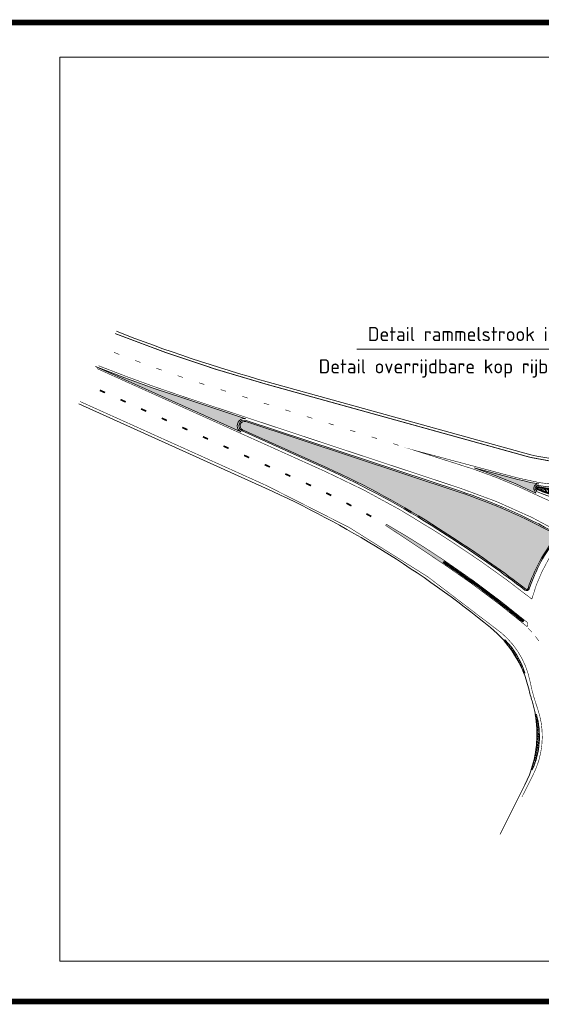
# Model space of a CAD drawing. Header units: metres. Extents: x -699 to 2316, y -1199 to 781.
# Tile 135 of 256: x -286 to -194, y -31 to 143. Entities that reach past the tile are written whole.
import ezdxf

# ---------------------------------------------------------------- set-up
doc = ezdxf.new("R2010")
doc.units = ezdxf.units.M
for name, color, linetype, lineweight in [('N-WE-VH-GOOT_STRAATBAKSTEEN-G', 170, 'Continuous', 35), ('N-WE-VH-KANTOPSLUITING-G', 251, 'Continuous', 35), ('N-WE-VH-KANTVERHARDING-G', 210, 'Continuous', 35), ('N-WE-VH-VERHARDING_BETON-A', 252, 'Continuous', 18), ('N-WE-VH-VERHARDING_BETONSTRAATSTEEN-A', 252, 'Continuous', 18), ('N-WE-VH-VERHARDING_BETONSTRAATSTEEN-G', 252, 'Continuous', 35), ('N-WE-VW-MARKERING_DIVERS-G', 7, 'Continuous', 18), ('X-XX-AL-AANPIJLING-M-1000', 7, 'Continuous', 18)]:
    doc.layers.add(name, color=color, linetype=linetype, lineweight=lineweight)
doc.layers.add('X-XX-AL-TEKENBLAD_VIEWPORT-G', color=7, linetype='Continuous', lineweight=18, plot=False)
doc.styles.add('NLCS-ISO Standaard', font='NLCS-ISO.ttf')
pattern_1 = [(45, (-158964.0722667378, -504202.5979719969), (-0.1530931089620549, 0.1530931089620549), [0.125, -0.25]), (165, (-158964.0722667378, -504202.5979719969), (-0.05603596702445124, -0.209129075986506), [0.125, -0.25]), (104.9999999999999, (-158963.9838783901, -504202.5095836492), (-0.209129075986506, -0.05603596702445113), [0.125, -0.25])]

msp = doc.modelspace()

# ---------------------------------------------------------------- hatches: boundary and pattern name
at = {"layer": 'N-WE-VH-VERHARDING_BETON-A'}
h = msp.add_hatch(dxfattribs=at)
h.set_pattern_fill('HEX', color=256, angle=44.99999999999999, style=0)
h.set_pattern_definition(pattern_1)
edge = h.paths.add_edge_path()
edge.add_line((-197.0894098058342, 27.61725792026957), (-196.9034443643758, 27.69085720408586))
edge.add_arc((-210.7611139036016, 23.25605225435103), 14.55000000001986, 17.74598691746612, 44.92827289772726)
edge.add_line((-200.4598385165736, 33.531568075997), (-200.6105921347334, 33.40013997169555))
edge.add_arc((-215.6859539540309, 20.25732954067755), 20.00000000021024, 21.592104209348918, 41.08215560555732, ccw=False)
h = msp.add_hatch(dxfattribs=at)
h.set_pattern_fill('HEX', color=256, angle=44.99999999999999, style=0)
h.set_pattern_definition(pattern_1)
edge = h.paths.add_edge_path()
edge.add_line((-195.0678745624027, 20.32142521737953), (-194.8708539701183, 20.3558183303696))
edge.add_arc((-208.8860118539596, 16.4471293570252), 14.54999999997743, -24.039363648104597, 15.583260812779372, ccw=False)
edge.add_line((-195.5979944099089, 10.51998059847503), (-195.7878155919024, 10.58297201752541))
edge.add_arc((-214.7699337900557, 16.88211392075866), 20.00000000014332, 341.6417763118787, 369.902120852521)
at = {"layer": 'N-WE-VH-VERHARDING_BETONSTRAATSTEEN-A'}
h = msp.add_hatch(dxfattribs=at)
h.set_pattern_fill('AR-BRSTD', color=256, scale=0.1, angle=58.6130000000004, style=0)
h.set_pattern_definition([(58.6130000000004, (-158964.0722667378, -504202.5979719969), (-0.2276735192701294, 0.1389016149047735), []), (148.6130000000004, (-158964.0722667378, -504202.5979719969), (-0.4359999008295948, -0.2025659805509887), [0.2667, -0.2667])])
edge = h.paths.add_edge_path()
edge.add_arc((-293.8989608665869, -73.34175330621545), 150.6869491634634, 57.165913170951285, 65.72154001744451, ccw=False)
edge.add_line((-212.1952628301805, 53.27207838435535), (-208.895314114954, 51.14227496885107))
edge.add_arc((-310.9839104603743, -105.4611286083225), 186.9403849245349, 52.34213145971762, 56.899968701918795, ccw=False)
edge.add_arc((-196.605595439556, 42.75223585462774), 0.2749999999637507, 232.3421314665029, 341.7395660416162)
edge.add_arc((-168.258779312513, 33.39913393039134), 29.57500000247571, 141.5066425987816, 161.7395660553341, ccw=False)
edge.add_arc((-191.6217869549, 51.9784873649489), 0.2749999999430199, 321.5066426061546, 420.935457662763)
edge.add_arc((-239.7397372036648, -34.59844583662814), 99.32499999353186, 60.93545766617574, 71.69067222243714)
edge.add_arc((-208.466404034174, 59.91176905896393), 0.2249979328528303, 251.6911788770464, 251.6916856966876)
edge.add_line((-208.5370826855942, 59.69816054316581), (-246.327037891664, 72.20244791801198))
edge.add_arc((-246.5710543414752, 71.46720961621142), 0.7746737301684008, 71.63963625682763, 245.7090459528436)
edge.add_line((-246.8897322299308, 70.76111911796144), (-231.9407529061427, 64.01812844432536))
h = msp.add_hatch(dxfattribs=at)
h.set_pattern_fill('AR-BRSTD', color=256, scale=0.1, angle=270, style=0)
h.set_pattern_definition([(270, (-158964.0722667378, -504202.5979719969), (0.2667, -4.89903771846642e-17), []), (0, (-158964.0722667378, -504202.5979719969), (0.2667000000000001, 0.4), [0.2667, -0.2667])])
edge = h.paths.add_edge_path()
edge.add_arc((-187.7780874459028, 100.7948944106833), 40.78000177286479, 260.4314420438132, 285.95980039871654, ccw=False)
edge.add_arc((-194.585109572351, 60.41461339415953), 0.1700000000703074, 80.43144205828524, 245.2033743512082)
edge.add_arc((-187.2879014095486, 76.2105187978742), 17.56999639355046, 245.2045464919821, 293.9645452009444)
edge.add_arc((-168.2587793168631, 33.39913393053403), 29.27999999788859, 106.42083869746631, 113.96454520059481, ccw=False)
edge.add_line((-176.5359525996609, 61.48483852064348), (-176.565101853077, 61.58676389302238))
at = {"layer": 'N-WE-VW-MARKERING_DIVERS-G'}
msp.add_hatch(color=256, dxfattribs=at).paths.add_polyline_path([(-257.3032667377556, 76.33502800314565), (-262.5556264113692, 78.07946448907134), (-267.7577923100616, 79.97781460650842), (-272.9189898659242, 81.98045206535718), (-247.2041906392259, 70.3816691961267), (-247.4484030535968, 70.56381609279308), (-247.6513314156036, 70.82014517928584), (-247.7814485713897, 71.12006857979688), (-247.8299871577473, 71.44337729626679), (-247.7936766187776, 71.76828661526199), (-247.6749635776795, 72.07290397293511), (-247.4818469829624, 72.3367040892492), (-247.2273391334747, 72.54191197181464), (-246.9285889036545, 72.67470060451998), (-246.6057262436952, 72.72612261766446), (-246.3017931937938, 72.6948999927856)])
h = msp.add_hatch(color=256, dxfattribs=at)
edge = h.paths.add_edge_path()
edge.add_line((-194.4604442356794, 61.15417987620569), (-194.4604433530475, 61.15417971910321))
edge.add_line((-194.4604433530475, 61.15417971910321), (-195.9388772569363, 61.43194674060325))
edge.add_line((-195.9388772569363, 61.43194674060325), (-197.050101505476, 61.67878657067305))
edge.add_line((-197.050101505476, 61.67878657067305), (-198.153891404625, 61.95698989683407))
edge.add_line((-198.153891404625, 61.95698989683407), (-198.1542667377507, 61.95702800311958))
edge.add_line((-198.1542667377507, 61.95702800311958), (-205.8852667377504, 64.00102800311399))
edge.add_line((-205.8852667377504, 64.00102800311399), (-205.8852505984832, 64.00143365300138))
edge.add_line((-205.8852505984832, 64.00143365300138), (-202.1866249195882, 62.65291022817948))
edge.add_line((-202.1866249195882, 62.65291022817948), (-198.541551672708, 61.16570198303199))
edge.add_line((-198.541551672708, 61.16570198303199), (-194.955228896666, 59.54192974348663))
edge.add_line((-194.955228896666, 59.54192974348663), (-194.9552667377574, 59.54202800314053))
edge.add_line((-194.9552667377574, 59.54202800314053), (-195.2390565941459, 60.04738217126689))
edge.add_arc((-194.5851141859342, 60.41461417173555), 0.7500000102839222, 80.43143416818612, 209.3170973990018, ccw=False)
h = msp.add_hatch(color=256, dxfattribs=at)
edge = h.paths.add_edge_path()
edge.add_arc((-311.0779979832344, -100.7479255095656), 178.8564303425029, 56.035466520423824, 59.9193285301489, ccw=False)
edge.add_line((-211.1545561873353, 47.592657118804), (-211.4885071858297, 47.09415272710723))
edge.add_arc((-988.4514014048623, -1107.32464676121), 1391.529411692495, 56.05811265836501, 56.55657317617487)
edge.add_line((-221.5609693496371, 53.80978508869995), (-221.4317831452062, 54.02021992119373))

# ---------------------------------------------------------------- linework, layer by layer
at = {"layer": 'N-WE-VH-GOOT_STRAATBAKSTEEN-G'}
for p, q in [((-194.747582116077, 60.36458667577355), (-194.8479328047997, 60.33368782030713)), ((-194.6858400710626, 60.5515563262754), (-194.7480559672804, 60.63613872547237)), ((-194.5952431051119, 60.23217311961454), (-194.638912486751, 60.13668497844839)), ((-194.484070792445, 60.57004721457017), (-194.4668042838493, 60.67361780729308)), ((-194.4037494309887, 60.14597771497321), (-194.4462744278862, 60.04997446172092)), ((-194.2768416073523, 60.53604769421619), (-194.2601086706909, 60.63970582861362)), ((-194.2112392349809, 60.06207718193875), (-194.2526137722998, 59.96557253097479)), ((-194.0694400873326, 60.50311576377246), (-194.053241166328, 60.60685869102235)), ((-194.0177400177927, 59.9804835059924), (-194.0579581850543, 59.88349124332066))]:
    msp.add_line(p, q, dxfattribs=at)
at = {"layer": 'N-WE-VH-KANTOPSLUITING-G', "lineweight": 5}
for p, q in [((-211.1431157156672, 47.40518241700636), (-211.3110368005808, 47.15658131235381)), ((-211.3110368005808, 47.15658131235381), (-210.8967016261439, 46.87671283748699)), ((-211.2550631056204, 47.23944834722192), (-210.8407279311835, 46.95957987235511)), ((-211.1990894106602, 47.32231538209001), (-210.7847542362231, 47.04244690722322)), ((-211.1431157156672, 47.40518241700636), (-210.7287805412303, 47.12531394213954)), ((-210.7287805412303, 47.12531394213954), (-210.8967016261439, 46.87671283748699)), ((-210.7287805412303, 47.12531394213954), (-210.3144453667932, 46.84544546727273)), ((-210.8967016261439, 46.87671283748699), (-210.4823664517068, 46.59684436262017)), ((-210.8407279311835, 46.95957987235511), (-210.4263927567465, 46.67971139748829)), ((-210.7847542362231, 47.04244690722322), (-210.3704190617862, 46.76257843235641)), ((-210.3144453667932, 46.84544546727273), (-210.4823664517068, 46.59684436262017)), ((-210.2309881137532, 46.78870024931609), (-210.4004282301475, 46.54113198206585)), ((-210.4004282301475, 46.54113198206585), (-209.9878144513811, 46.25873178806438)), ((-210.3439481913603, 46.62365473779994), (-209.9313344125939, 46.34125454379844)), ((-210.2874681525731, 46.706177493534), (-209.8748543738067, 46.4237772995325)), ((-210.2309881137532, 46.78870024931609), (-209.8183743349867, 46.50630005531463)), ((-209.8183743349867, 46.50630005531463), (-209.9878144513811, 46.25873178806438)), ((-209.9878144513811, 46.25873178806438), (-209.5752006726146, 45.97633159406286)), ((-209.9313344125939, 46.34125454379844), (-209.5187206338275, 46.05885434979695)), ((-209.8748543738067, 46.4237772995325), (-209.4622405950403, 46.14137710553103)), ((-209.8183743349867, 46.50630005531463), (-209.4057605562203, 46.22389986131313)), ((-209.4057605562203, 46.22389986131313), (-209.5752006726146, 45.97633159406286)), ((-209.3226523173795, 46.16664470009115), (-209.4936051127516, 45.92011855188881)), ((-209.4936051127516, 45.92011855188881), (-209.0827281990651, 45.63519722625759)), ((-209.4366208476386, 46.002293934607), (-209.0257439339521, 45.71737260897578)), ((-209.3796365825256, 46.08446931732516), (-208.9687596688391, 45.79954799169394)), ((-209.3226523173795, 46.16664470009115), (-208.911775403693, 45.88172337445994)), ((-208.911775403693, 45.88172337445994), (-209.0827281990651, 45.63519722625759)), ((-209.0827281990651, 45.63519722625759), (-208.6718512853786, 45.35027590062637)), ((-209.0257439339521, 45.71737260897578), (-208.6148670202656, 45.43245128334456)), ((-208.9687596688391, 45.79954799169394), (-208.5578827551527, 45.51462666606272)), ((-208.911775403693, 45.88172337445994), (-208.5008984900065, 45.59680204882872)), ((-208.5008984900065, 45.59680204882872), (-208.6718512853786, 45.35027590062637)), ((-208.4181423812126, 45.53903909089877), (-208.5906014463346, 45.29356430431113)), ((-208.5331150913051, 45.37538923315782), (-208.1239904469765, 45.08795745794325)), ((-208.4756287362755, 45.45721416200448), (-208.0665040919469, 45.1697823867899)), ((-208.4181423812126, 45.53903909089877), (-208.009017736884, 45.25160731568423)), ((-208.5906014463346, 45.29356430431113), (-208.181476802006, 45.00613252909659)), ((-208.009017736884, 45.25160731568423), (-208.181476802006, 45.00613252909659)), ((-208.181476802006, 45.00613252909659), (-207.7723521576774, 44.71870075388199)), ((-208.1239904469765, 45.08795745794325), (-207.7148658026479, 44.80052568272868)), ((-208.0665040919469, 45.1697823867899), (-207.6573794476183, 44.88235061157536)), ((-208.009017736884, 45.25160731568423), (-207.5998930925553, 44.96417554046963)), ((-207.5998930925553, 44.96417554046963), (-207.7723521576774, 44.71870075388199)), ((-207.5174922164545, 44.9059069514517), (-207.6914510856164, 44.66149272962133)), ((-207.6914510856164, 44.66149272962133), (-207.2840940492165, 44.37156128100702)), ((-207.6334647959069, 44.74296413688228), (-207.2261077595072, 44.453032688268)), ((-207.5754785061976, 44.82443554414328), (-207.1681214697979, 44.53450409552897)), ((-207.5174922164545, 44.9059069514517), (-207.1101351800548, 44.61597550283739)), ((-207.1101351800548, 44.61597550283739), (-207.2840940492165, 44.37156128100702)), ((-207.2840940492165, 44.37156128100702), (-206.8767370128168, 44.08162983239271)), ((-207.2261077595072, 44.453032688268), (-206.8187507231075, 44.16310123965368)), ((-207.1681214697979, 44.53450409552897), (-206.7607644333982, 44.24457264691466)), ((-207.1101351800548, 44.61597550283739), (-206.7027781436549, 44.32604405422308)), ((-206.7027781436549, 44.32604405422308), (-206.8767370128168, 44.08162983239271)), ((-206.6207355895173, 44.26727201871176), (-206.7961877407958, 44.02392752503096)), ((-206.7961877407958, 44.02392752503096), (-206.3906135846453, 43.73150727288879)), ((-206.737703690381, 44.10504235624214), (-206.3321295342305, 43.8126221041)), ((-206.6792196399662, 44.18615718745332), (-206.2736454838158, 43.89373693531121)), ((-206.6207355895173, 44.26727201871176), (-206.2151614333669, 43.9748517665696)), ((-206.2151614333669, 43.9748517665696), (-206.3906135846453, 43.73150727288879)), ((-206.3906135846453, 43.73150727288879), (-205.985039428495, 43.43908702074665)), ((-206.3321295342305, 43.8126221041), (-205.9265553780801, 43.52020185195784)), ((-206.2736454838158, 43.89373693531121), (-205.8680713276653, 43.60131668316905)), ((-206.2151614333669, 43.9748517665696), (-205.8095872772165, 43.68243151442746)), ((-205.8095872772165, 43.68243151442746), (-205.985039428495, 43.43908702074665)), ((-205.7279061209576, 43.62315823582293), (-205.9048449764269, 43.38089259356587)), ((-205.7279061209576, 43.62315823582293), (-205.3241300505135, 43.32826014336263)), ((-205.9048449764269, 43.38089259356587), (-205.5010689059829, 43.08599450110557)), ((-205.8458653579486, 43.4616478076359), (-205.4420892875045, 43.16674971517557)), ((-205.7868857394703, 43.54240302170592), (-205.3831096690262, 43.24750492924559)), ((-205.3241300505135, 43.32826014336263), (-205.5010689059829, 43.08599450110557)), ((-205.5010689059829, 43.08599450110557), (-205.0972928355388, 42.79109640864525)), ((-205.4420892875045, 43.16674971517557), (-205.0383132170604, 42.87185162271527)), ((-205.3831096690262, 43.24750492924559), (-204.9793335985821, 42.95260683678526)), ((-205.3241300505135, 43.32826014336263), (-204.9203539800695, 43.03336205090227)), ((-204.9203539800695, 43.03336205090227), (-205.0972928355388, 42.79109640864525)), ((-204.8390372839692, 42.97358975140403), (-205.0174562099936, 42.73241204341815)), ((-205.0174562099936, 42.73241204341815), (-204.6154933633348, 42.43504716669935)), ((-204.9579832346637, 42.81280461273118), (-204.5560203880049, 42.51543973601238)), ((-204.8985102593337, 42.89319718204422), (-204.4965474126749, 42.59583230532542)), ((-204.8390372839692, 42.97358975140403), (-204.4370744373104, 42.67622487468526)), ((-204.4370744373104, 42.67622487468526), (-204.6154933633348, 42.43504716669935)), ((-204.6154933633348, 42.43504716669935), (-204.213530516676, 42.13768228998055)), ((-204.5560203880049, 42.51543973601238), (-204.1540575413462, 42.21807485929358)), ((-204.4965474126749, 42.59583230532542), (-204.0945845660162, 42.29846742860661)), ((-204.4370744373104, 42.67622487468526), (-204.0351115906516, 42.37885999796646)), ((-204.0351115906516, 42.37885999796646), (-204.213530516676, 42.13768228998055)), ((-203.9541624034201, 42.31859091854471), (-204.1340547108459, 42.07851018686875)), ((-204.1340547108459, 42.07851018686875), (-203.7339201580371, 41.77868967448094)), ((-204.0740906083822, 42.15853709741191), (-203.6739560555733, 41.85871658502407)), ((-204.0141265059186, 42.23856400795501), (-203.6139919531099, 41.93874349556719)), ((-203.9541624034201, 42.31859091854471), (-203.5540278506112, 42.0187704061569)), ((-203.5540278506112, 42.0187704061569), (-203.7339201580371, 41.77868967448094)), ((-203.6739560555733, 41.85871658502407), (-203.2738215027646, 41.55889607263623)), ((-203.6139919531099, 41.93874349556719), (-203.213857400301, 41.63892298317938)), ((-203.5540278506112, 42.0187704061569), (-203.1538932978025, 41.71894989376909)), ((-203.7339201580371, 41.77868967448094), (-203.3337856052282, 41.47886916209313)), ((-203.1538932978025, 41.71894989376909), (-203.3337856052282, 41.47886916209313)), ((-203.073314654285, 41.65818629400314), (-203.2546735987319, 41.41921153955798)), ((-203.2546735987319, 41.41921153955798), (-202.8563823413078, 41.11694663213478)), ((-203.1942206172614, 41.49886979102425), (-202.7959293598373, 41.19660488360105)), ((-203.1337676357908, 41.57852804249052), (-202.7354763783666, 41.27626313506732)), ((-203.073314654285, 41.65818629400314), (-202.6750233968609, 41.35592138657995)), ((-202.6750233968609, 41.35592138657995), (-202.8563823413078, 41.11694663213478)), ((-202.8563823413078, 41.11694663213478), (-202.4580910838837, 40.81468172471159)), ((-202.7959293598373, 41.19660488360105), (-202.3976381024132, 40.89433997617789)), ((-202.7354763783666, 41.27626313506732), (-202.3371851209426, 40.97399822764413)), ((-202.6750233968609, 41.35592138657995), (-202.2767321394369, 41.05365647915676)), ((-202.2767321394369, 41.05365647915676), (-202.4580910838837, 40.81468172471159)), ((-202.1965270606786, 40.99240063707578), (-202.3793458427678, 40.75454081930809)), ((-202.3793458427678, 40.75454081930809), (-201.9829128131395, 40.44984284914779)), ((-202.3184062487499, 40.83382742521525), (-201.9219732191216, 40.52912945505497)), ((-202.257466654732, 40.91311403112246), (-201.8610336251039, 40.60841606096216)), ((-202.1965270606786, 40.99240063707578), (-201.8000940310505, 40.68770266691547)), ((-201.8000940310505, 40.68770266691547), (-201.9829128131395, 40.44984284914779)), ((-201.9829128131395, 40.44984284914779), (-201.5864797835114, 40.14514487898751)), ((-201.9219732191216, 40.52912945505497), (-201.5255401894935, 40.22443148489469)), ((-201.8610336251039, 40.60841606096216), (-201.4646005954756, 40.30371809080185)), ((-201.8000940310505, 40.68770266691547), (-201.4036610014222, 40.38300469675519)), ((-201.4036610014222, 40.38300469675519), (-201.5864797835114, 40.14514487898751)), ((-201.3238324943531, 40.3212589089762), (-201.5081042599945, 40.08452294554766)), ((-201.4466803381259, 40.16343493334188), (-201.052120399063, 39.85631532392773)), ((-201.3852564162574, 40.24234692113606), (-200.9906964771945, 39.93522731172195)), ((-201.3238324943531, 40.3212589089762), (-200.9292725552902, 40.01413929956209)), ((-201.5081042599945, 40.08452294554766), (-201.1135443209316, 39.77740333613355)), ((-200.9292725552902, 40.01413929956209), (-201.1135443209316, 39.77740333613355)), ((-201.1135443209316, 39.77740333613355), (-200.7189843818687, 39.4702837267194)), ((-201.052120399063, 39.85631532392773), (-200.6575604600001, 39.54919571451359)), ((-200.9906964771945, 39.93522731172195), (-200.5961365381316, 39.62810770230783)), ((-200.9292725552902, 40.01413929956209), (-200.5347126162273, 39.70701969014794)), ((-200.5347126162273, 39.70701969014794), (-200.7189843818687, 39.4702837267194)), ((-200.4552636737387, 39.64478627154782), (-200.6409815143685, 39.40918303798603)), ((-200.6409815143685, 39.40918303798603), (-200.2483094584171, 39.0996533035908)), ((-200.5790755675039, 39.48771744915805), (-200.1864035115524, 39.17818771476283)), ((-200.5171696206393, 39.56625186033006), (-200.1244975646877, 39.25672212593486)), ((-200.4552636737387, 39.64478627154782), (-200.0625916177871, 39.33525653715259)), ((-200.0625916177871, 39.33525653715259), (-200.2483094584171, 39.0996533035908)), ((-200.2483094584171, 39.0996533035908), (-199.8556374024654, 38.79012356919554)), ((-200.1864035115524, 39.17818771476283), (-199.7937314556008, 38.86865798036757)), ((-200.1244975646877, 39.25672212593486), (-199.7318255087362, 38.9471923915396)), ((-200.0625916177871, 39.33525653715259), (-199.6699195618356, 39.02572680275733)), ((-199.6699195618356, 39.02572680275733), (-199.8556374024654, 38.79012356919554)), ((-199.5908531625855, 38.9630080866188), (-199.7780101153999, 38.72854641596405)), ((-199.7780101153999, 38.72854641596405), (-199.3872406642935, 38.41661816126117)), ((-199.7156244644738, 38.80670030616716), (-199.3248550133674, 38.49477205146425)), ((-199.6532388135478, 38.88485419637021), (-199.2624693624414, 38.57292594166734)), ((-199.5908531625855, 38.9630080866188), (-199.2000837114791, 38.65107983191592)), ((-199.2000837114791, 38.65107983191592), (-199.3872406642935, 38.41661816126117)), ((-199.3872406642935, 38.41661816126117), (-198.9964712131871, 38.10468990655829)), ((-199.3248550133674, 38.49477205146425), (-198.934085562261, 38.18284379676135)), ((-199.2624693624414, 38.57292594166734), (-198.871699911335, 38.26099768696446)), ((-199.2000837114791, 38.65107983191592), (-198.8093142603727, 38.33915157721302)), ((-198.8093142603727, 38.33915157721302), (-198.9964712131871, 38.10468990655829)), ((-198.7306333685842, 38.27594991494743), (-198.919222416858, 38.04263859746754)), ((-198.919222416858, 38.04263859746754), (-198.5303702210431, 37.72832351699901)), ((-198.8563594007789, 38.12040903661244), (-198.4675072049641, 37.80609395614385)), ((-198.7934963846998, 38.19817947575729), (-198.404644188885, 37.88386439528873)), ((-198.7306333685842, 38.27594991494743), (-198.3417811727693, 37.96163483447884)), ((-198.3417811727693, 37.96163483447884), (-198.5303702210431, 37.72832351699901)), ((-198.5303702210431, 37.72832351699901), (-198.1415180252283, 37.41400843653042)), ((-198.4675072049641, 37.80609395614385), (-198.0786550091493, 37.49177887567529)), ((-198.404644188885, 37.88386439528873), (-198.0157919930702, 37.56954931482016)), ((-198.3417811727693, 37.96163483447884), (-197.9529289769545, 37.64731975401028)), ((-197.9529289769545, 37.64731975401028), (-198.1415180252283, 37.41400843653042)), ((-197.8746361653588, 37.58363776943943), (-198.0646504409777, 37.3514857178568)), ((-198.0646504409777, 37.3514857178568), (-197.6777303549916, 37.03479525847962)), ((-198.001312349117, 37.42886973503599), (-197.6143922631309, 37.11217927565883)), ((-197.9379742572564, 37.50625375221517), (-197.5510541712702, 37.18956329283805)), ((-197.8746361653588, 37.58363776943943), (-197.4877160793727, 37.26694731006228)), ((-197.4877160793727, 37.26694731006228), (-197.6777303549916, 37.03479525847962)), ((-197.6777303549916, 37.03479525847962), (-197.2908102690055, 36.71810479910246)), ((-197.6143922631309, 37.11217927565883), (-197.2274721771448, 36.79548881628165)), ((-197.5510541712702, 37.18956329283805), (-197.1641340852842, 36.87287283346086)), ((-197.4877160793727, 37.26694731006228), (-197.1007959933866, 36.95025685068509)), ((-197.1007959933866, 36.95025685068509), (-197.2908102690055, 36.71810479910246))]:
    msp.add_line(p, q, dxfattribs=at)
msp.add_lwpolyline([(-156.329691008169, 72.48891832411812), (-152.3477539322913, 78.19840868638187, 0.9256819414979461), (-152.7720206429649, 78.54582904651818), (-158.3878507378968, 72.6760438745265, -0.2485635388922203), (-194.5393969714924, 60.68578743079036, 0.8752194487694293), (-194.7004431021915, 60.16496729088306, 0.2160247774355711), (-180.1088258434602, 60.05916060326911, -0.0659265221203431), (-172.7609503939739, 62.22466220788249, 0.2044976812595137)], format="xyb", close=True, dxfattribs=at)
at = {"layer": 'N-WE-VH-KANTOPSLUITING-G', "lineweight": 5, "flags": 128}
msp.add_lwpolyline([(-231.9407529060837, 64.01812844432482, -0.03734831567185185), (-212.1952628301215, 53.27207838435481), (-208.895314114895, 51.14227496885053, -0.01988993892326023), (-196.7736053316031, 42.53452578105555, 0.5172299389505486), (-196.344443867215, 42.66606824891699, -0.0885128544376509), (-191.4065498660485, 51.80732079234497, 0.4632769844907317), (-191.4881934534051, 52.21885744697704, 0.04696295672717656), (-208.5370845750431, 59.69816116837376, 2.211417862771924e-06), (-208.5370826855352, 59.69816054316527), (-246.327037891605, 72.20244791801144, 0.949540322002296), (-246.8897322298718, 70.7611191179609)], format="xyb", close=True, dxfattribs=at)
at = {"layer": 'N-WE-VH-KANTVERHARDING-G', "lineweight": 18, "flags": 128}
for points in [[(-141.2823141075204, 101.1022499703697, -0.08069327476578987), (-164.1558464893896, 74.42919960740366, -0.2448507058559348), (-195.8462452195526, 66.3265763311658), (-242.5272667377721, 79.26402800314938, -0.02643857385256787), (-269.2371630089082, 88.21128202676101, -0.02643857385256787)], [(-158.5512667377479, 72.83102800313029), (-152.9345977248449, 78.70137226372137, -0.9256819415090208), (-152.1632037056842, 78.06969888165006), (-152.2243635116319, 77.98200504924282), (-152.1013300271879, 77.89619851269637), (-156.022107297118, 72.27440198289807, -0.2044976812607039), (-172.7030818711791, 61.85415413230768, 0.06592652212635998), (-179.9565116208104, 59.71648673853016, -0.216002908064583), (-194.856331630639, 59.82389992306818), (-194.7934354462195, 59.96007896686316, -0.8765579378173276), (-194.5020002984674, 60.90765786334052, 0.2485592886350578), (-158.5508795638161, 72.83111492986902)], [(-275.9063803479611, 75.31949510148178), (-242.8568806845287, 60.41247105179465, -0.06551696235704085), (-203.025923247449, 35.74034031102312, -0.16471314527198), (-196.223544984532, 24.86326452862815, 0.01631642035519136), (-195.6493233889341, 22.74745772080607, -0.1934905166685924), (-196.9103245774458, 7.880205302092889), (-201.3103907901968, -0.8494393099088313)]]:
    msp.add_lwpolyline(points, format="xyb", dxfattribs=at)
for points in [[(-232.033266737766, 63.81302800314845, -0.03734830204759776), (-212.3172667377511, 53.08302800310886), (-209.0177569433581, 50.95350786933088, -0.0198892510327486), (-196.9110679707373, 42.35639935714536, 0.5172299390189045), (-196.1307743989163, 42.59556748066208, -0.08851285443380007), (-191.2304467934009, 51.66727541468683, 0.4632769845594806), (-191.3788896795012, 52.41552387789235, 0.04696295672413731), (-208.4664014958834, 59.91177039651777), (-246.2562667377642, 72.41602800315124, 0.9495015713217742), (-246.9822667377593, 70.556028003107)], [(-197.0894098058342, 27.61725792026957), (-196.9034443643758, 27.69085720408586, 0.1191643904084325), (-200.4598385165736, 33.531568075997), (-200.6105921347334, 33.40013997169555, -0.08524699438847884)], [(-195.0678745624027, 20.32142521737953), (-194.8708539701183, 20.3558183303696, -0.1746296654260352), (-195.5979944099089, 10.51998059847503), (-195.7878155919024, 10.58297201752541, 0.1239378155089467)]]:
    msp.add_lwpolyline(points, format="xyb", close=True, dxfattribs=at)
at = {"layer": 'N-WE-VH-VERHARDING_BETONSTRAATSTEEN-G'}
msp.add_lwpolyline([(-176.565101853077, 61.58676389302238, -0.1118514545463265), (-194.5568508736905, 60.58224825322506, 0.8752175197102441), (-194.6564073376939, 60.26028702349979, 0.2160249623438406), (-180.1514738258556, 60.15510928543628, -0.03292752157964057), (-176.5359525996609, 61.48483852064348)], format="xyb", close=True, dxfattribs=at)
at = {"layer": 'N-WE-VW-MARKERING_DIVERS-G', "flags": 128}
for points, const_width in [([(-269.4565305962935, 87.78723823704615, 0.02648646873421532), (-242.6545135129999, 78.80646878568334), (-195.9634232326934, 65.86606900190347, 0.2448582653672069), (-163.8447177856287, 74.07022365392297, 0.0806941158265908), (-140.8768183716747, 100.8548671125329), (-121.0197762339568, 133.4040439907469)], 0.15), ([(-152.3383497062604, 76.79193586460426, 0.007840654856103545), (-150.6037939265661, 79.40464441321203), (-140.8843077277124, 94.55511446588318), (-140.6797899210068, 94.87639219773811), (-140.8486734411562, 94.98041106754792), (-142.2704984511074, 92.83836429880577, -0.04435573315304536), (-153.3309651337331, 79.01013080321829), (-158.9126617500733, 73.17613651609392, -0.2736776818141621), (-198.0898717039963, 62.19788216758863), (-216.4224664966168, 67.09559462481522), (-205.9664372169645, 63.76498398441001, -0.0310753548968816), (-194.0354974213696, 58.82062371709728, 0.2321176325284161), (-180.7764064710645, 58.83594756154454, -0.1005121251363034), (-169.8628256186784, 61.70371898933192, 0.2302466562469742), (-158.3698268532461, 68.12059837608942), (-154.3915548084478, 73.82507377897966, 0.001803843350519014), (-152.3383497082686, 76.79193586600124)], 0.1), ([(-195.6864116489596, 40.76696838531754, 0.0225940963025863), (-209.3521446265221, 50.57461651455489), (-212.5881446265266, 52.663616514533, 0.03735009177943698), (-232.2380528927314, 63.35752055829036), (-272.6620858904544, 81.59080862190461)], 0.1), ([(-197.4368439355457, 5.724754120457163), (-195.4467631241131, 9.673035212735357, 0.2050535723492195), (-194.7083729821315, 21.49613140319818, -0.03671816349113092), (-195.9973840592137, 26.17682430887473, 0.1712566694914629), (-201.0999953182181, 34.79549862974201, 0.06843060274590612), (-242.6513892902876, 60.86804752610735), (-275.6762227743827, 75.76439624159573)], 0.1)]:
    msp.add_lwpolyline(points, format="xyb", dxfattribs=dict(at, const_width=const_width))
msp.add_lwpolyline([(-257.3032667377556, 76.33502800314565), (-257.3032667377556, 76.33502800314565), (-257.3032667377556, 76.33502800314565), (-262.5556264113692, 78.07946448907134), (-267.7577923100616, 79.97781460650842), (-272.9189898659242, 81.98045206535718), (-247.2041906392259, 70.3816691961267), (-247.4484030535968, 70.56381609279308), (-247.6513314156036, 70.82014517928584), (-247.7814485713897, 71.12006857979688), (-247.8299871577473, 71.44337729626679), (-247.7936766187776, 71.76828661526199), (-247.6749635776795, 72.07290397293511), (-247.4818469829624, 72.3367040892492), (-247.2273391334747, 72.54191197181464), (-246.9285889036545, 72.67470060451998), (-246.6057262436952, 72.72612261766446), (-246.3017931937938, 72.6948999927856)], close=True, dxfattribs=at)
msp.add_lwpolyline([(-272.4004577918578, 82.09654318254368, 0.1, 0.1, 0.01477213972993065), (-257.2243233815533, 76.5724560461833, 0.1, 0.1, 0), (-208.3093233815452, 60.38645604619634, 0.1, 0.1, -0.05112432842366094), (-189.690586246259, 52.03344775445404, 0.1, 0.1, 0.1138016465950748), (-195.6864116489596, 40.76696838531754, 0, 0, 0)], format="xyseb", dxfattribs=at)
at = {"layer": 'N-WE-VW-MARKERING_DIVERS-G'}
msp.add_lwpolyline([(-194.4604442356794, 61.15417987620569), (-194.4604433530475, 61.15417971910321), (-195.9388772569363, 61.43194674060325), (-197.050101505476, 61.67878657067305), (-198.153891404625, 61.95698989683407), (-198.1542667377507, 61.95702800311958), (-205.8852667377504, 64.00102800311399), (-205.8852505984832, 64.00143365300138), (-202.1866249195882, 62.65291022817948), (-198.541551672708, 61.16570198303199), (-194.955228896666, 59.54192974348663), (-194.9552667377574, 59.54202800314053), (-195.2390565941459, 60.04738217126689, -0.6302557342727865), (-194.4604433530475, 61.15417971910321)], format="xyb", dxfattribs=at)
at = {"layer": 'N-WE-VW-MARKERING_DIVERS-G', "const_width": 0.1, "flags": 128}
for points in [[(-221.4317831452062, 54.02021992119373, -0.01694816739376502), (-211.1545561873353, 47.592657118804), (-211.4885071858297, 47.09415272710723, 0.002174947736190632), (-221.5609693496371, 53.80978508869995)], [(-196.5007386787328, 35.86779419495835, -0.0004255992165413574), (-196.4277489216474, 36.58759891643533, 0.0255578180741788), (-211.1545561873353, 47.592657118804), (-211.4885071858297, 47.09415272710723, -0.02612178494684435)]]:
    msp.add_lwpolyline(points, format="xyb", close=True, dxfattribs=at)
at = {"layer": 'N-WE-VW-MARKERING_DIVERS-G'}
for points in [[(-268.7384401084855, 84.04430203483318), (-268.7022060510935, 84.13750661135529), (-269.6704853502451, 84.40664240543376), (-269.6342512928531, 84.49984698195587)], [(-264.9964594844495, 82.62896893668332), (-264.9615979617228, 82.72269552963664), (-265.9337248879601, 82.97758396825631), (-265.8988633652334, 83.07131056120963)], [(-261.23409937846, 81.26873616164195), (-261.2006179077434, 81.36296456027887), (-262.1763828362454, 81.60355068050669), (-262.1429013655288, 81.6977790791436)], [(-257.4521710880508, 79.96389702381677), (-257.4200768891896, 80.05860690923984), (-258.3992694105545, 80.28483883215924), (-258.3671752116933, 80.37954871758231)], [(-253.6514901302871, 78.71473289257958), (-253.6207901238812, 78.80990384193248), (-254.6031990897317, 79.02173278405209), (-254.5724990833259, 79.116903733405)], [(-271.2975999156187, 77.1901573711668), (-271.1742500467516, 77.46362548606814), (-272.2091602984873, 77.60132360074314), (-272.0858104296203, 77.87479171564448)], [(-249.8332451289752, 77.52050133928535), (-249.8038431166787, 77.6160812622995), (-250.7890418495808, 77.81452069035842), (-250.7596398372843, 77.91010061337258)], [(-267.651358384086, 75.54549245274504), (-267.5280085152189, 75.81896056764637), (-268.5629187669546, 75.95665868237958), (-268.4395688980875, 76.23012679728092)], [(-246.0167515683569, 76.32375388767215), (-245.9868308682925, 76.41917271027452), (-246.970939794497, 76.62296088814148), (-246.9410190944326, 76.71837971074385)], [(-242.1999986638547, 75.12692588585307), (-242.1700779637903, 75.22234470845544), (-243.1541868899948, 75.42613288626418), (-243.1242661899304, 75.52155170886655)], [(-264.0051168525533, 73.90082753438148), (-263.8817669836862, 74.17429564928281), (-264.916677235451, 74.31199376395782), (-264.7933273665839, 74.58546187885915)], [(-238.3832457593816, 73.93009788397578), (-238.3533250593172, 74.02551670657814), (-239.3374339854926, 74.2293048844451), (-239.3075132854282, 74.32472370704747)], [(-260.3588753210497, 72.25616261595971), (-260.2355254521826, 72.52963073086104), (-261.2704357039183, 72.66732884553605), (-261.1470858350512, 72.94079696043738)], [(-234.5664928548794, 72.73326988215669), (-234.536572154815, 72.82868870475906), (-235.5206810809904, 73.03247688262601), (-235.490760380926, 73.12789570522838)], [(-230.7497399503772, 71.5364418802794), (-230.7198192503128, 71.63186070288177), (-231.7039281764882, 71.83564888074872), (-231.6740074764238, 71.93106770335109)], [(-256.7126337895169, 70.61149769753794), (-256.5892839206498, 70.88496581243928), (-257.6241941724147, 71.02266392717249), (-257.5008443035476, 71.29613204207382)], [(-226.932987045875, 70.33961387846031), (-226.9030663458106, 70.43503270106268), (-227.887175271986, 70.63882087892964), (-227.8572545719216, 70.734239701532)], [(-253.0663922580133, 68.96683277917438), (-252.9430423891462, 69.24030089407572), (-253.9779526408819, 69.37799900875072), (-253.8546027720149, 69.65146712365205)], [(-249.4201507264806, 67.32216786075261), (-249.2968008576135, 67.59563597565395), (-250.3317111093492, 67.73333409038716), (-250.2083612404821, 68.0068022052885)], [(-223.1162341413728, 69.14278587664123), (-223.0863134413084, 69.2382046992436), (-224.0704223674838, 69.44199287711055), (-224.0405016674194, 69.53741169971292)], [(-219.2994812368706, 67.94595787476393), (-219.2695605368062, 68.0413766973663), (-220.2536694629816, 68.24516487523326), (-220.2237487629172, 68.34058369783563)], [(-245.7739091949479, 65.67750294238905), (-245.6505593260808, 65.95097105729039), (-246.6854695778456, 66.08866917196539), (-246.5621197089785, 66.36213728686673)], [(-242.1276676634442, 64.03283802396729), (-242.0043177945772, 64.30630613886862), (-243.0392280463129, 64.44400425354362), (-242.9158781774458, 64.71747236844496)], [(-238.4814261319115, 62.38817310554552), (-238.3580762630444, 62.66164122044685), (-239.3929865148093, 62.79933933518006), (-239.2696366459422, 63.0728074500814)], [(-234.846765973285, 60.72301671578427), (-234.7197709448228, 60.99481123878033), (-235.7527465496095, 61.14633293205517), (-235.6257515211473, 61.41812745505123)], [(-231.2498062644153, 58.98102223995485), (-231.1167982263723, 59.24992531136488), (-232.146148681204, 59.42438179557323), (-232.013140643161, 59.69328486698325)], [(-227.6924762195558, 57.1594660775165), (-227.5535209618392, 57.42534468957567), (-228.5787371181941, 57.62264967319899), (-228.4397818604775, 57.88852828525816)], [(-224.1765354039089, 55.25924922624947), (-224.0317016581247, 55.52197186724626), (-225.0522764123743, 55.74202775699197), (-224.9074426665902, 56.00475039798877)], [(-196.3291088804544, 35.66946335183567), (-196.4011889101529, 35.60014907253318), (-195.6361073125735, 34.94880991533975), (-195.7081873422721, 34.87949563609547)], [(-194.9906743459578, 34.17613312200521), (-195.0717132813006, 34.11754395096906), (-194.4049020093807, 33.36590888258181), (-194.4859409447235, 33.30731971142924)]]:
    msp.add_trace(points, dxfattribs=at)
at = {"layer": 'X-XX-AL-AANPIJLING-M-1000'}
msp.add_line((-160.5174994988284, 84.99988891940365), (-226.6662332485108, 84.99988891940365), dxfattribs=at)
at = {"layer": 'X-XX-AL-TEKENBLAD_VIEWPORT-G', "color": 3, "const_width": 1}
msp.add_lwpolyline([(-290.1709738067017, 142.8718115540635), (-48.63553225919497, 142.8718115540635), (-48.63553225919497, -30.49454864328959), (-290.1709738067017, -30.49454864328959)], close=True, dxfattribs=at)
at = {"layer": 'X-XX-AL-TEKENBLAD_VIEWPORT-G'}
msp.add_lwpolyline([(-56.5773128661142, -23.3277381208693), (-279.2683592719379, -23.3277381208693), (-279.2683592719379, 136.7508333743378), (-56.5773128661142, 136.7508333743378)], close=True, dxfattribs=at)

# ---------------------------------------------------------------- texts
at = {"layer": 'X-XX-AL-AANPIJLING-M-1000', "char_height": 2.5, "attachment_point": 9, "style": 'NLCS-ISO Standaard'}
for s, insert in [('Detail rammelstrook in bocht met geleider', (-161.7174994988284, 85.69988891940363)), ('Detail overrijdbare kop rijbaanscheiding', (-174.4028537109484, 79.97881066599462))]:
    msp.add_mtext(s, dxfattribs=dict(at, insert=insert))

doc.saveas('drawing.dxf')
